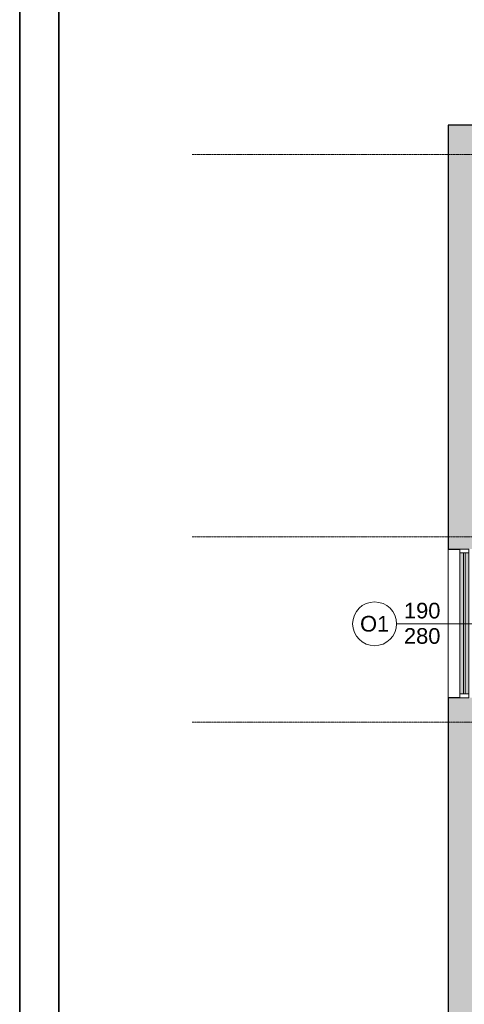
# Model space of a CAD drawing. Header units: centimetres. Extents: x 14504 to 44111, y -18976 to -7683.
# Tile 94 of 141: x 29224 to 29792, y -9884 to -8626. Entities that reach past the tile are written whole.
import ezdxf

# ---------------------------------------------------------------- set-up
doc = ezdxf.new("R2010")
doc.units = ezdxf.units.CM
doc.linetypes.add('Linia siatki', pattern=[0.9925, 0.47, -0.2175, 0.0875, -0.2175])
for name, color, linetype, lineweight in [('_gruba', 90, 'Continuous', 35), ('A-DETL-THIN', 151, 'Continuous', 9), ('A-GLAZ', 151, 'Continuous', 9), ('A-WALL', 4, 'Continuous', 9), ('A-WALL-PATT', 111, 'Continuous', 25), ('G-ANNO-TEXT', 8, 'Continuous', 9), ('S-GRID', 8, 'Continuous', 9)]:
    doc.layers.add(name, color=color, linetype=linetype, lineweight=lineweight)
doc.styles.add('Arial_5', font='arial.ttf', dxfattribs={"height": 15})

# ---------------------------------------------------------------- blocks, each defined once
blk = doc.blocks.new('Aluminum_1 szybowe - Okno 190_265 p_0-772044-4_Poziom piętra')
at = {"layer": 'A-GLAZ'}
h = blk.add_hatch(color=256, dxfattribs=at)
h.paths.add_polyline_path([(-132.1, 17.2), (47.8, 17.2), (47.8, 21.7), (-132.1, 21.7)])
h.paths.add_polyline_path([(-132.1, 10.2), (47.8, 10.2), (47.8, 14.7), (-132.1, 14.7)])
at = {"layer": 'A-GLAZ', "lineweight": 18}
for p, q in [((-132.1, 21.7), (-137.2, 21.7)), ((-137.2, 21.7), (-137.2, 10.2)), ((-132.1, 10.2), (-132.1, 21.7)), ((47.8, 17.2), (-132.1, 17.2)), ((-132.1, 17.2), (-132.1, 14.7)), ((-132.1, 14.7), (47.8, 14.7)), ((52.8, 21.7), (47.8, 21.7)), ((47.8, 21.7), (47.8, 10.2)), ((47.8, 14.7), (47.8, 17.2)), ((52.8, 10.2), (52.8, 21.7)), ((-137.2, 10.2), (-132.1, 10.2)), ((47.8, 10.2), (52.8, 10.2))]:
    blk.add_line(p, q, dxfattribs=at)
at = {"layer": 'A-GLAZ'}
for p, q in [((-132.1, 21.7), (47.8, 21.7)), ((47.8, 10.2), (-132.1, 10.2))]:
    blk.add_line(p, q, dxfattribs=at)

msp = doc.modelspace()

# ---------------------------------------------------------------- hatches: boundary and pattern name
at = {"layer": 'A-WALL-PATT', "lineweight": 9, "transparency": 33554610}
h = msp.add_hatch(color=256, dxfattribs=at)
h.paths.add_polyline_path([(29771.6, -10333.6), (29839.6, -10333.6), (29839.6, -9492.4), (29771.6, -9492.4), (29771.6, -9665.3)])
h.paths.add_polyline_path([(29771.6, -9302.4), (29839.6, -9302.4), (29839.6, -8760.6), (29771.6, -8760.6), (29771.6, -9027.3)])

# ---------------------------------------------------------------- linework, layer by layer
at = {"layer": '_gruba', "ltscale": 10}
for p, q in [((29224, -11188.3), (29224, -8218.3)), ((29274, -11138.3), (29274, -8268.3))]:
    msp.add_line(p, q, dxfattribs=at)
at = {"layer": 'A-DETL-THIN'}
msp.add_line((29809.1, -9397.9), (29705.6, -9397.9), dxfattribs=at)
msp.add_circle((29677.6, -9397.9), 28, dxfattribs=at)
at = {"layer": 'A-WALL', "lineweight": 25}
for p, q in [((29771.6, -8760.6), (29771.6, -9302.4)), ((29979.6, -8760.6), (29771.6, -8760.6)), ((29771.6, -9302.4), (29786.6, -9302.4)), ((29771.6, -9492.4), (29771.6, -10333.6)), ((29786.6, -9492.4), (29771.6, -9492.4))]:
    msp.add_line(p, q, dxfattribs=at)
at = {"layer": 'A-WALL'}
msp.add_line((29771.6, -9492.4), (29771.6, -9302.4), dxfattribs=at)
at = {"layer": 'S-GRID', "linetype": 'Linia siatki'}
for p, q in [((29444.3, -8798.1), (32937.2, -8798.1)), ((29444.3, -9286.6), (32937.2, -9286.6)), ((29444.3, -9523.6), (32937.2, -9523.6))]:
    msp.add_line(p, q, dxfattribs=at)

# ---------------------------------------------------------------- block references
at = {"layer": 'A-GLAZ', "rotation": 89.99999999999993}
msp.add_blockref('Aluminum_1 szybowe - Okno 190_265 p_0-772044-4_Poziom piętra', (29808.3, -9355.2), dxfattribs=at)

# ---------------------------------------------------------------- texts
at = {"layer": 'G-ANNO-TEXT', "char_height": 20, "attachment_point": 1, "style": 'Arial_5'}
for s, insert, width in [('190', (29715.2, -9371), 57.721), ('O1', (29659.1, -9387.8), 45.696), ('280', (29715.2, -9403.4), 57.721)]:
    msp.add_mtext(s, dxfattribs=dict(at, insert=insert, width=width))

doc.saveas('drawing.dxf')
